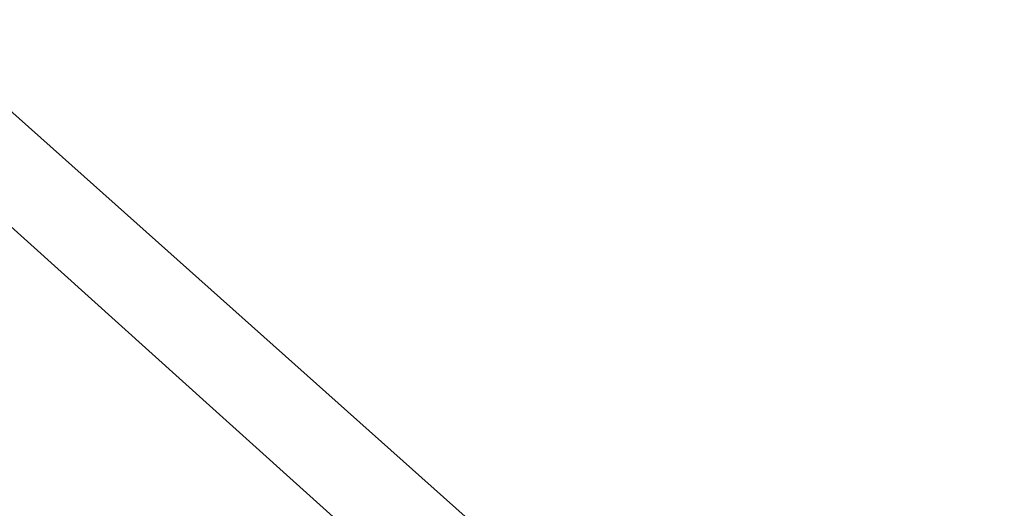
# Model space of a CAD drawing. Header units: millimetres. Extents: x 37131378 to 37737458, y 18584386 to 19114224.
# Tile 44 of 86: x 37617782 to 37634844, y 18810230 to 18818690. Entities that reach past the tile are written whole.
import ezdxf

# ---------------------------------------------------------------- set-up
doc = ezdxf.new("R2010")
doc.units = ezdxf.units.MM
doc.header["$LTSCALE"] = 50
doc.layers.add('B2-WE-OG-TERREIN_ERF-GV', color=252, linetype='Continuous', lineweight=18)
doc.layers.add('N01-WE-VH-VERHARDING_TEGEL_BETONTEGELS_300X300_DUN-V', color=7, linetype='Continuous', lineweight=18, true_color=0xcdcdcd)

msp = doc.modelspace()

# ---------------------------------------------------------------- hatches: boundary and pattern name
at = {"layer": 'N01-WE-VH-VERHARDING_TEGEL_BETONTEGELS_300X300_DUN-V'}
h = msp.add_hatch(color=256, dxfattribs=at)
h.dxf.hatch_style = 1
edge = h.paths.add_edge_path()
edge.add_arc((37641052.4767, 18830039.4095), 8124.341, 202.86745313, 224.57219337, ccw=False)
edge.add_line((37633566.6577, 18826882.2857), (37629136.3198, 18840274.669))
edge.add_line((37629136.3198, 18840274.669), (37626770.2474, 18842385.8865))
edge.add_line((37626770.2474, 18842385.8865), (37625691.6849, 18841177.1257))
edge.add_arc((37618989.5928, 18833620.2996), 10100.6761, 18.25836421, 48.43042306, ccw=False)
edge.add_line((37628581.7342, 18836784.8661), (37631924.069, 18826653.5881))
edge.add_arc((37644174.6337, 18830695.081), 12900, 198.25785635, 226.82927693)
edge.add_arc((37647238.1164, 18834520.5514), 17790.0664, 228.06299933, 237.95939426)
edge.add_arc((53029793.2492, 40736959.7601), 26782290.9208, 234.92082392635, 234.92946749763)
edge.add_arc((21133545.0512, -4703272.3046), 28735141.9583, 54.88890280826, 54.93726925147, ccw=False)
edge.add_arc((37712804.6531, 18875877.5848), 89296.8709, 234.504726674, 238.361076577)
edge.add_arc((37700406.8989, 18856876.2457), 66618.8577, 238.86650171, 243.545143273)
edge.add_arc((37690837.893, 18836776.406), 44362.5298, 243.04487958, 250.83987064)
edge.add_arc((38556222.1355, 21188287.1838), 2550047.3775, 249.8139408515, 250.111110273)
edge.add_line((37688703.1279, 18790339.645), (37689559.1722, 18791688.9442))
edge.add_line((37689559.1722, 18791688.9442), (37687753.9213, 18792383.222))
edge.add_line((37687753.9213, 18792383.222), (37678327.2405, 18795825.9969))
edge.add_arc((37691862.007, 18838376.4026), 44651.1694, 240.67923934, 252.35476568, ccw=False)
edge.add_line((37669996.4005, 18799445.41), (37669741.7313, 18799589.5409))
edge.add_line((37669741.7313, 18799589.5409), (37667375.2031, 18800917.554))
edge.add_line((37667375.2031, 18800917.554), (37665068.0999, 18802365.083))
edge.add_line((37665068.0999, 18802365.083), (37662298.2593, 18804352.8764))
edge.add_line((37662298.2593, 18804352.8764), (37646088.6603, 18815985.7958))
edge.add_line((37646088.6603, 18815985.7958), (37640435.1937, 18820055.8389))
edge.add_line((37640435.1937, 18820055.8389), (37638162.9289, 18821673.7462))
edge.add_line((37638162.9289, 18821673.7462), (37635264.9665, 18824337.6868))

# ---------------------------------------------------------------- linework, layer by layer
at = {"layer": 'B2-WE-OG-TERREIN_ERF-GV'}
msp.add_lwpolyline([(37654673.6937, 18783884.3389), (37650110.6937, 18788043.3389), (37642309.6937, 18795009.3389), (37636178.6937, 18800584.3389), (37628450.6937, 18807458.3389), (37609665.6937, 18824210.3389), (37609421.6937, 18824428.3389), (37608420.6937, 18823322.3389), (37612685.6937, 18819513.3389), (37613400.6937, 18819509.3389), (37615122.6937, 18817955.3389), (37616923.6937, 18816330.3389), (37616861.6937, 18815794.3389), (37621127.6937, 18811958.3389), (37625300.6937, 18808206.3389), (37625985.6937, 18808202.3389), (37627700.6937, 18806642.3389), (37629479.6937, 18805023.3389), (37629624.6937, 18804337.3389), (37633839.6937, 18800544.3389), (37626772.6937, 18792671.3389), (37620361.6937, 18798442.3389), (37614120.6937, 18804060.3389), (37607803.6937, 18809747.3389)], dxfattribs=at)

doc.saveas('drawing.dxf')
